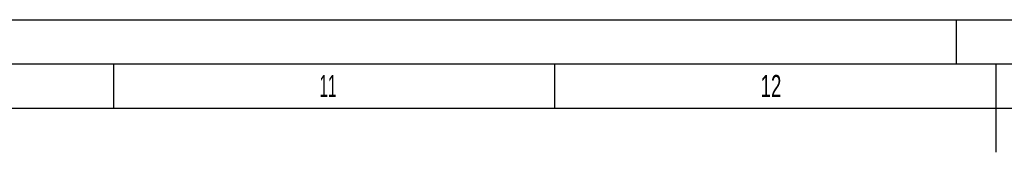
# Model space of a CAD drawing. Header units: millimetres. Extents: x 0 to 1189, y 0 to 841.
# Tile 43 of 82: x 484 to 595, y 826 to 841. Entities that reach past the tile are written whole.
import ezdxf

# ---------------------------------------------------------------- set-up
doc = ezdxf.new("R2010")
doc.units = ezdxf.units.MM
doc.header["$LTSCALE"] = 65.395
doc.layers.get('0').update_dxf_attribs({"linetype": 'CONTINUOUS'})
doc.styles.add('TEXTSTYLE_2', font='txt')

msp = doc.modelspace()

# ---------------------------------------------------------------- linework, layer by layer
at = {"color": 5, "linetype": 'Continuous'}
for p, q in [((0, 841), (1189, 841)), ((590, 836), (590, 841)), ((494.5, 831), (494.5, 836)), ((544.5, 831), (544.5, 836)), ((10, 831), (1179, 831))]:
    msp.add_line(p, q, dxfattribs=at)
at = {"color": 6, "linetype": 'Continuous'}
for p, q in [((5, 836), (1184, 836)), ((594.5, 826), (594.5, 836))]:
    msp.add_line(p, q, dxfattribs=at)

# ---------------------------------------------------------------- texts
at = {"color": 5, "linetype": 'Continuous', "style": 'TEXTSTYLE_2'}
for s, width, p in [('11', 0.52381, (517.806, 832.248)), ('12', 0.630952, (567.806, 832.248))]:
    msp.add_text(s, height=2.50001, dxfattribs=dict(at, width=width)).set_placement(p)

doc.saveas('drawing.dxf')
